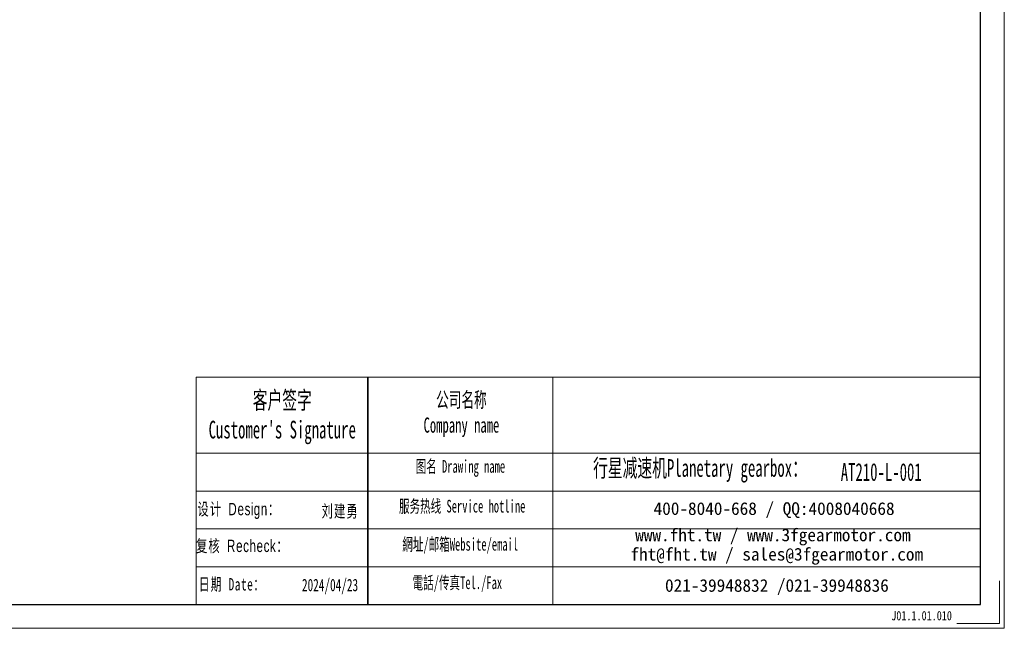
# Model space of a CAD drawing. Header units: millimetres. Extents: x 1839 to 3132, y 2356 to 3265.
# Tile 3 of 7: x 2496 to 3132, y 2356 to 2749. Entities that reach past the tile are written whole.
import ezdxf

# ---------------------------------------------------------------- set-up
doc = ezdxf.new("R2010")
doc.units = ezdxf.units.MM
doc.layers.get('0').update_dxf_attribs({"lineweight": 35})
doc.layers.add('6文字层', color=3, linetype='Continuous')
for name, color, linetype, lineweight in [('7标注层', 4, 'Continuous', 18), ('SLD-0', 7, 'Continuous', 18), ('图框_外框线', 7, 'Continuous', 18)]:
    doc.layers.add(name, color=color, linetype=linetype, lineweight=lineweight)
doc.styles.add('SLDTEXTSTYLE4', font='txt', dxfattribs={"width": 0.611111})
doc.styles.add('标准', font='txt', dxfattribs={"width": 0.667})
doc.styles.add('样式 1', font='txt', dxfattribs={"width": 0.8})

msp = doc.modelspace()

# ---------------------------------------------------------------- linework, layer by layer
msp.add_line((2720.6195, 2517.9736), (2720.6195, 2370.9456))
at = {"layer": '7标注层', "color": 0}
msp.add_line((2609.7097, 2517.9736), (2609.7097, 2370.9707), dxfattribs=at)
at = {"layer": '图框_外框线'}
for p, q in [((2609.7097, 2517.9736), (2720.6195, 2517.9736)), ((2720.6195, 2517.9736), (2720.6195, 2370.9707)), ((2720.6195, 2517.9736), (3116.599, 2517.9736)), ((2840.1172, 2517.9736), (2840.1172, 2370.9707)), ((2609.7097, 2468.9186), (2720.6195, 2468.9186)), ((2720.6195, 2468.9186), (3116.599, 2468.9186)), ((2609.7097, 2444.3911), (3116.599, 2444.3911)), ((2609.7097, 2419.8636), (3116.599, 2419.8636)), ((2609.7097, 2395.3361), (3116.599, 2395.3361))]:
    msp.add_line(p, q, dxfattribs=at)
at = {"layer": '图框_外框线', "color": 3}
msp.add_lwpolyline([(1845.6408, 2355.6579), (3131.9118, 2355.6579), (3131.9118, 3265.2353), (1845.6408, 3265.2353)], close=True, dxfattribs=at)
at = {"layer": '图框_外框线', "color": 3, "lineweight": 25}
msp.add_lwpolyline([(1922.2046, 2370.9707), (3116.599, 2370.9707), (3116.599, 3249.9225), (1922.2046, 3249.9225)], close=True, dxfattribs=at)
at = {"layer": '图框_外框线', "color": 3}
msp.add_lwpolyline([(3128.8492, 2386.2834), (3128.8492, 2358.7205), (3101.2863, 2358.7205)], dxfattribs=at)

# ---------------------------------------------------------------- texts
at = {"layer": '6文字层', "insert": (3058.8719, 2366.8408), "char_height": 6, "width": 43.304423, "attachment_point": 1, "style": '样式 1'}
msp.add_mtext('J01.1.01.010', dxfattribs=at)
at = {"layer": 'SLD-0', "color": 1, "attachment_point": 2}
for s, insert, char_height, width, style in [("{\\fSimSun|b1|i0|c134|p2;客户签字\\PCustomer's Signature}", (2665.3558, 2508.8983), 11.446166, 142.391482, 'SLDTEXTSTYLE4'), ('{\\fSimSun|b1|i0|c134|p2;公司名称\\PCompany name}', (2781.1262, 2508.2907), 9.810999, 127.021807, 'SLDTEXTSTYLE4'), ('{\\fSimSun|b1|i0|c134|p2;图名 Drawing name}', (2780.4556, 2464.3973), 8.175833, 104.558144, 'SLDTEXTSTYLE4'), ('{\\fSimSun|b1|i0|c134|p2;  \\H1.1667x;行星减速机Planetary gearbox\\fSimSun|b0|i0|c134|p2;：}', (2931.1822, 2465.028), 9.810999, 154.303865, 'SLDTEXTSTYLE4'), ('AT210-L-001', (3052.3929, 2462.4231), 11.446166, 83.299242, 'SLDTEXTSTYLE4'), ('{\\fSimSun|b0|i0|c134|p2;\\T1.1;设计 \\fArial|b0|i0|c0|p34;Design\\fSimSun|b0|i0|c134|p2;：}', (2637.3096, 2436.7399), 8, 92.19784, '标准'), ('{\\fSimSun|b1|i0|c134|p2;服务热线 Service hotline}', (2781.615, 2438.6886), 8.175833, 116.487817, 'SLDTEXTSTYLE4'), ('{\\fSimSun|b0|i0|c134|p2;\\T1.1;刘建勇}', (2702.7729, 2435.3958), 8, 31.971711, '标准'), ('{\\fSimSun|b0|i0|c134|p2;\\T1.1;复核 \\fArial|b0|i0|c0|p34;Recheck\\fSimSun|b0|i0|c134|p2;：}', (2639.5796, 2412.9548), 8, 87.32839, '标准'), ('{\\fSimSun|b1|i0|c134|p2;網址/邮箱Website/email}', (2780.3419, 2414.0561), 8.175833, 121.252853, 'SLDTEXTSTYLE4'), ('{\\T1.1;日期 Date：}', (2632.8625, 2388.1241), 8, 105.781778, '标准'), ('2024/04/23', (2696.231, 2387.6465), 8, 31.971711, '标准'), ('{\\fSimSun|b1|i0|c134|p2;電話/传真Tel./Fax}', (2778.5102, 2389.2315), 8.175833, 122.711169, 'SLDTEXTSTYLE4')]:
    msp.add_mtext(s, dxfattribs=dict(at, insert=insert, char_height=char_height, width=width, style=style))
at = {"layer": 'SLD-0', "color": 1, "char_height": 8.175833, "attachment_point": 2}
for s, insert, width in [('{\\fSimSun|b1|i0|c134|p2;400-8040-668 / QQ:4008040668}', (2983.1524, 2437.1264), 238.042715), ('{\\fSimSun|b1|i0|c134|p2;www.fht.tw / www.3fgearmotor.com }', (2982.3985, 2420.0972), 238.310685), ('{\\fSimSun|b1|i0|c134|p2;fht@fht.tw / sales@3fgearmotor.com }', (2984.8902, 2407.6476), 238.310685), ('{\\fSimSun|b1|i0|c134|p2;021-39948832 /021-39948836 }', (2984.9757, 2387.444), 181.968236)]:
    msp.add_mtext(s, dxfattribs=dict(at, insert=insert, width=width))

doc.saveas('drawing.dxf')
